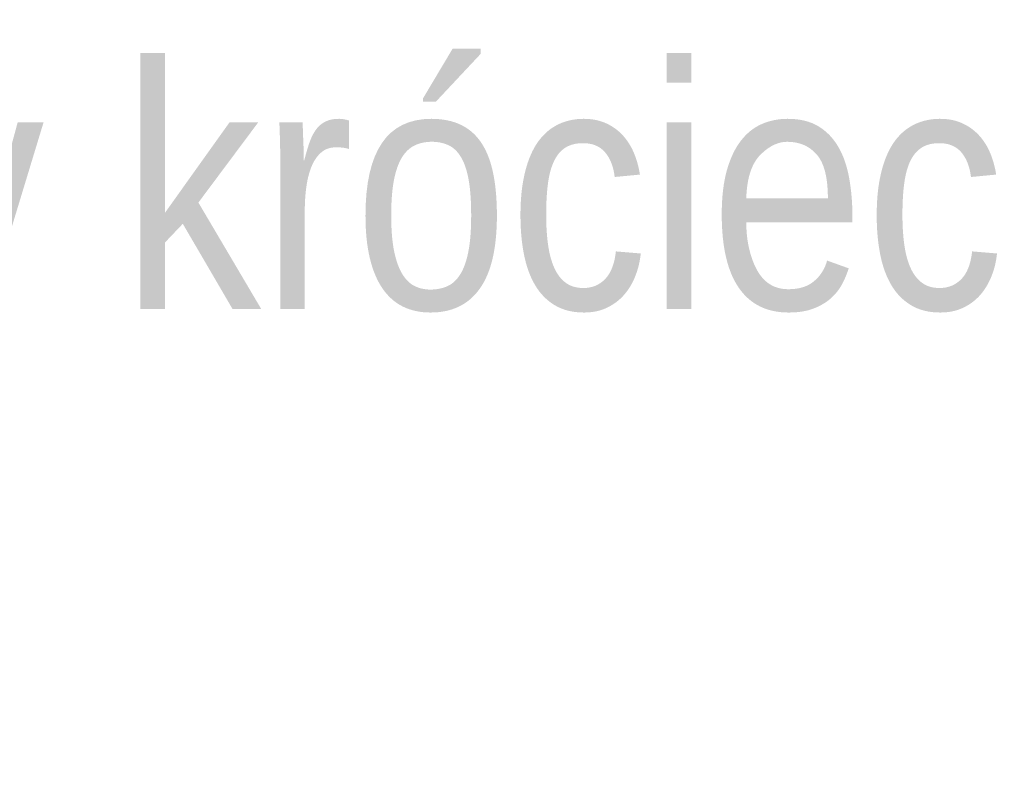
# Model space of a CAD drawing. Header units: millimetres. Extents: x -47038 to 86296, y -75637 to 48966.
# Tile 99 of 174: x -30393 to -29583, y 27098 to 27732. Entities that reach past the tile are written whole.
import ezdxf
from ezdxf import colors
from ezdxf.entities.mleader import LeaderData, LeaderLine
from ezdxf.math import Vec2, Vec3

# ---------------------------------------------------------------- set-up
doc = ezdxf.new("R2010")
doc.units = ezdxf.units.MM
doc.layers.add('IS_Wentylacja_Opis', color=7, linetype='Continuous', lineweight=13)
doc.styles.get("Standard").update_dxf_attribs({"font": 'arial.ttf'})

msp = doc.modelspace()

# ---------------------------------------------------------------- leaders
at = {"layer": 'IS_Wentylacja_Opis'}
ml = msp.add_multileader_mtext('Standard', dxfattribs=at)
ml.set_content('\\fArial Narrow|b0|i0|c238;osiatkowany króciec')
ml.set_leader_properties()
ml.build(insert=Vec2(0, 0))
ml.multileader.update_dxf_attribs({"dogleg_length": 150, "arrow_head_size": 150})
ctx = ml.context
ctx.base_point, ctx.char_height, ctx.arrow_head_size, ctx.plane_origin = Vec3(-31627.1, 27565.23, 6942.5), 200, 150, Vec3(67752268.13, -56884160.86, 6942.5)
ctx.text_align_type = 2
notes = []
notes.append((ctx, [(0, (1, 1, 0), (-31777.1, 27565.2, 6942.5), (1, 0.000231), 150, [(1, [(-32718.2, 27130.72, 6942.5)], 0, [])])]))
ctx.mtext.insert, ctx.mtext.alignment = Vec3(-29583.06, 27694.56, 6942.5), 3
for ctx, leaders in notes:
    for number, flags, end, landing, length, lines in leaders:
        leader = LeaderData()
        leader.index, (leader.has_last_leader_line, leader.has_dogleg_vector, leader.attachment_direction) = number, flags
        leader.last_leader_point, leader.dogleg_vector, leader.dogleg_length = Vec3(end), Vec3(landing), length
        for number, points, colour, breaks in lines:
            line = LeaderLine()
            line.index, line.vertices, line.color, line.breaks = number, Vec3.list(points), colors.encode_raw_color(colour), breaks
            leader.lines.append(line)
        ctx.leaders.append(leader)

doc.saveas('drawing.dxf')
